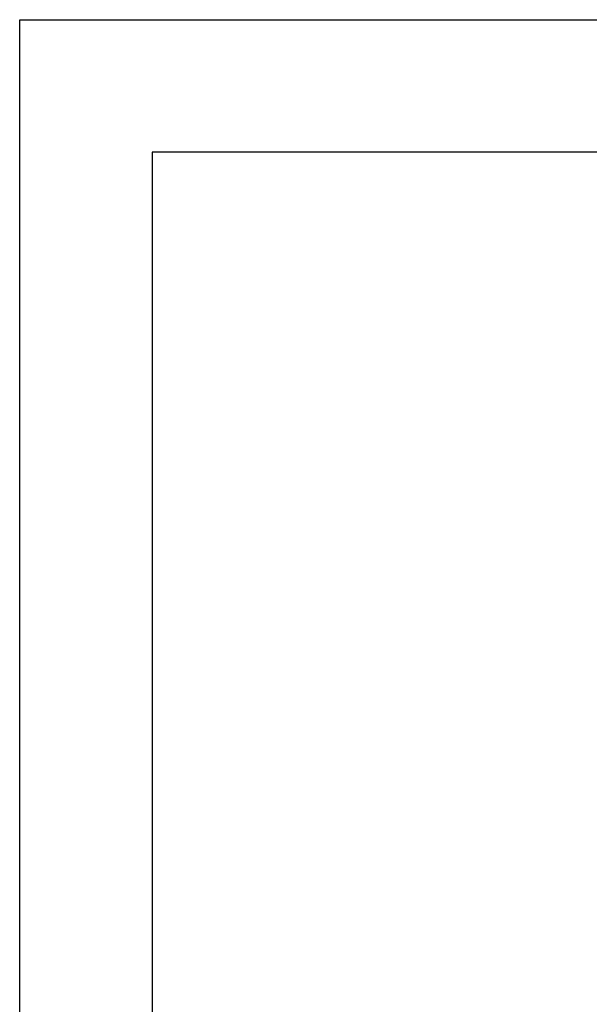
# Model space of a CAD drawing. Header units: metres. Extents: x 2413 to 4131, y 3282 to 4239.
# Tile 23 of 57: x 2921 to 2929, y 4222 to 4237. Entities that reach past the tile are written whole.
import ezdxf

# ---------------------------------------------------------------- set-up
doc = ezdxf.new("R2010")
doc.units = ezdxf.units.M
doc.layers.add('Dibujo', color=7, linetype='Continuous')

msp = doc.modelspace()

# ---------------------------------------------------------------- linework, layer by layer
at = {"layer": 'Dibujo', "color": 0, "linetype": 'ByBlock'}
for p, q in [((2920.674, 4237.014), (2941.674, 4237.014)), ((2920.674, 4207.314), (2920.674, 4237.014)), ((2920.674, 4237.014), (2923.674, 4237.014)), ((2920.674, 4237.014), (2923.174, 4237.014)), ((2920.674, 4237.014), (2962.674, 4237.014)), ((2922.674, 4235.014), (2922.674, 4209.314)), ((2960.674, 4235.014), (2922.674, 4235.014))]:
    msp.add_line(p, q, dxfattribs=at)

doc.saveas('drawing.dxf')
